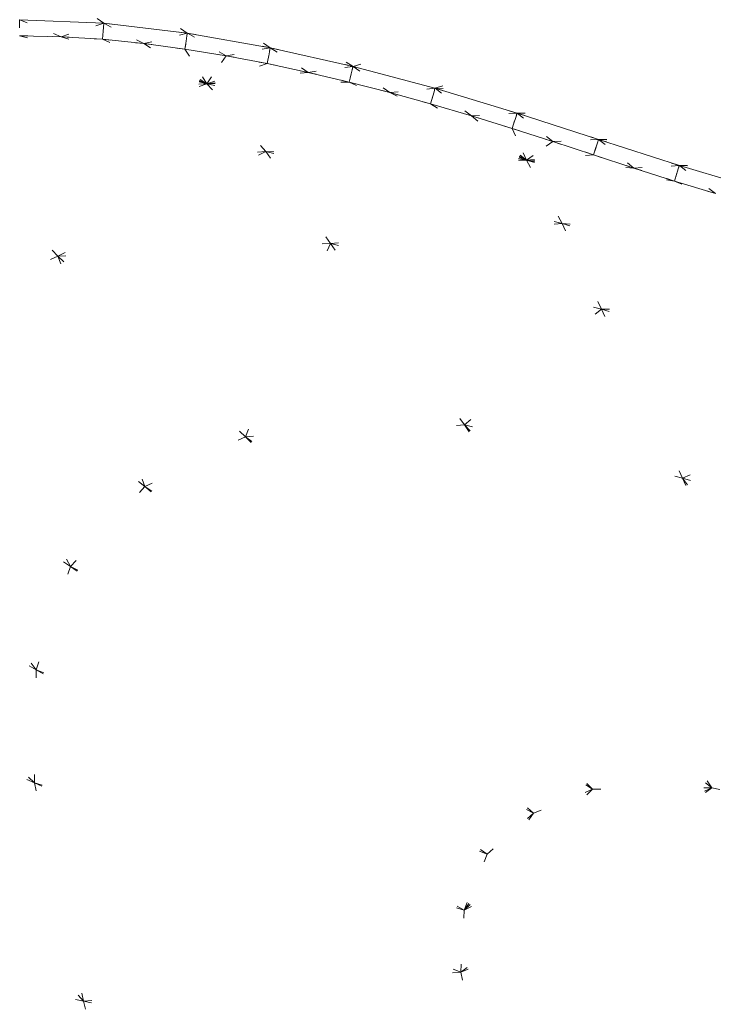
# Model space of a CAD drawing. Header units: millimetres. Extents: x 1700 to 4670, y 990 to 3874.
# Tile 32 of 110: x 3141 to 3149, y 1838 to 1850. Entities that reach past the tile are written whole.
import ezdxf

# ---------------------------------------------------------------- set-up
doc = ezdxf.new("R2010")
doc.units = ezdxf.units.MM
doc.linetypes.add('Wipeout_Contour', pattern=[1000, 0, -1000])
doc.layers.add('Nowe_320-W Umeblowanie', color=252, linetype='Continuous')
doc.layers.add('Nowe_320-W Umeblowanie_Nr_pióra__2', color=252, linetype='Continuous', lineweight=13)

msp = doc.modelspace()

# ---------------------------------------------------------------- linework, layer by layer
at = {"layer": 'Nowe_320-W Umeblowanie', "color": 252, "linetype": 'Wipeout_Contour', "lineweight": 0, "ltscale": 44133.267763}
for p, q in [((3141.812, 1850.043), (3130.817, 1858.407)), ((3140.781, 1850.087), (3141.812, 1850.043))]:
    msp.add_line(p, q, dxfattribs=at)
at = {"layer": 'Nowe_320-W Umeblowanie', "color": 252, "linetype": 'Wipeout_Contour', "lineweight": 0, "ltscale": 44167.19151}
for p, q in [((3143.853, 1849.744), (3130.817, 1858.407)), ((3130.817, 1858.407), (3142.836, 1849.922)), ((3142.836, 1849.922), (3143.853, 1849.744))]:
    msp.add_line(p, q, dxfattribs=at)
at = {"layer": 'Nowe_320-W Umeblowanie', "color": 252, "linetype": 'Wipeout_Contour', "lineweight": 0, "ltscale": 44185.178356}
for p, q in [((3144.867, 1849.515), (3130.817, 1858.407)), ((3130.817, 1858.407), (3143.853, 1849.744)), ((3143.853, 1849.744), (3144.867, 1849.515))]:
    msp.add_line(p, q, dxfattribs=at)
at = {"layer": 'Nowe_320-W Umeblowanie', "color": 252, "linetype": 'Wipeout_Contour', "lineweight": 0, "ltscale": 44149.837693}
for p, q in [((3142.836, 1849.922), (3130.817, 1858.407)), ((3130.817, 1858.407), (3141.812, 1850.043)), ((3141.812, 1850.043), (3142.836, 1849.922))]:
    msp.add_line(p, q, dxfattribs=at)
at = {"layer": 'Nowe_320-W Umeblowanie', "color": 252, "linetype": 'Wipeout_Contour', "lineweight": 0, "ltscale": 44368.7708}
for p, q in [((3130.817, 1858.407), (3144.867, 1849.515)), ((3144.867, 1849.515), (3175.409, 1858.407))]:
    msp.add_line(p, q, dxfattribs=at)
at = {"layer": 'Nowe_320-W Umeblowanie', "color": 252, "linetype": 'Wipeout_Contour', "lineweight": 0, "ltscale": 44543.302982}
for p, q in [((3175.409, 1858.407), (3144.867, 1849.515)), ((3145.871, 1849.247), (3175.409, 1858.407)), ((3144.867, 1849.515), (3145.871, 1849.247))]:
    msp.add_line(p, q, dxfattribs=at)
at = {"layer": 'Nowe_320-W Umeblowanie', "color": 252, "linetype": 'Wipeout_Contour', "lineweight": 0, "ltscale": 44666.018579}
for p, q in [((3175.409, 1858.407), (3145.871, 1849.247)), ((3145.871, 1849.247), (3160.829, 1849.176))]:
    msp.add_line(p, q, dxfattribs=at)
at = {"layer": 'Nowe_320-W Umeblowanie', "color": 252, "linetype": 'Wipeout_Contour', "lineweight": 0, "ltscale": 44262.118947}
for p, q in [((3140.781, 1850.087), (3140.781, 1849.891)), ((3141.288, 1849.879), (3140.781, 1850.087)), ((3140.781, 1849.891), (3141.288, 1849.879))]:
    msp.add_line(p, q, dxfattribs=at)
at = {"layer": 'Nowe_320-W Umeblowanie', "color": 252, "linetype": 'Wipeout_Contour', "lineweight": 0, "ltscale": 44268.029566}
for p, q in [((3141.811, 1850.043), (3140.782, 1850.087)), ((3140.782, 1850.087), (3141.288, 1849.879)), ((3141.288, 1849.879), (3141.811, 1850.043))]:
    msp.add_line(p, q, dxfattribs=at)
at = {"layer": 'Nowe_320-W Umeblowanie', "color": 252, "linetype": 'Wipeout_Contour', "lineweight": 0, "ltscale": 44277.298019}
for p, q in [((3141.811, 1850.043), (3141.288, 1849.879)), ((3141.795, 1849.847), (3141.811, 1850.043)), ((3141.288, 1849.879), (3141.795, 1849.847))]:
    msp.add_line(p, q, dxfattribs=at)
at = {"layer": 'Nowe_320-W Umeblowanie', "color": 252, "linetype": 'Wipeout_Contour', "lineweight": 0, "ltscale": 44286.181374}
for p, q in [((3141.812, 1850.043), (3141.795, 1849.847)), ((3142.302, 1849.795), (3141.812, 1850.043)), ((3141.795, 1849.847), (3142.302, 1849.795))]:
    msp.add_line(p, q, dxfattribs=at)
at = {"layer": 'Nowe_320-W Umeblowanie', "color": 252, "linetype": 'Wipeout_Contour', "lineweight": 0, "ltscale": 44293.000426}
for p, q in [((3142.836, 1849.922), (3141.812, 1850.043)), ((3141.812, 1850.043), (3142.302, 1849.795)), ((3142.302, 1849.795), (3142.836, 1849.922))]:
    msp.add_line(p, q, dxfattribs=at)
at = {"layer": 'Nowe_320-W Umeblowanie', "color": 252, "linetype": 'Wipeout_Contour', "lineweight": 0, "ltscale": 44272.649083}
for p, q in [((3143.077, 1849.303), (3140.781, 1849.891)), ((3139.133, 1849.163), (3143.077, 1849.303))]:
    msp.add_line(p, q, dxfattribs=at)
at = {"layer": 'Nowe_320-W Umeblowanie', "color": 252, "linetype": 'Wipeout_Contour', "lineweight": 0, "ltscale": 44283.810443}
for p, q in [((3141.288, 1849.879), (3140.781, 1849.891)), ((3140.781, 1849.891), (3143.077, 1849.303)), ((3143.077, 1849.303), (3141.288, 1849.879))]:
    msp.add_line(p, q, dxfattribs=at)
at = {"layer": 'Nowe_320-W Umeblowanie', "color": 252, "linetype": 'Wipeout_Contour', "lineweight": 0, "ltscale": 44291.719069}
for p, q in [((3141.795, 1849.847), (3141.288, 1849.879)), ((3141.288, 1849.879), (3143.077, 1849.303)), ((3143.077, 1849.303), (3141.795, 1849.847))]:
    msp.add_line(p, q, dxfattribs=at)
at = {"layer": 'Nowe_320-W Umeblowanie', "color": 252, "linetype": 'Wipeout_Contour', "lineweight": 0, "ltscale": 59070.263092}
for p, q in [((3142.836, 1849.922), (3142.302, 1849.795)), ((3142.807, 1849.727), (3142.83, 1849.878)), ((3142.83, 1849.878), (3142.836, 1849.922)), ((3142.302, 1849.795), (3142.807, 1849.727))]:
    msp.add_line(p, q, dxfattribs=at)
at = {"layer": 'Nowe_320-W Umeblowanie', "color": 252, "linetype": 'Wipeout_Contour', "lineweight": 0, "ltscale": 59080.976573}
for p, q in [((3142.836, 1849.922), (3142.816, 1849.787)), ((3143.311, 1849.645), (3142.836, 1849.922)), ((3142.816, 1849.787), (3142.807, 1849.727)), ((3142.807, 1849.727), (3143.311, 1849.645))]:
    msp.add_line(p, q, dxfattribs=at)
at = {"layer": 'Nowe_320-W Umeblowanie', "color": 252, "linetype": 'Wipeout_Contour', "lineweight": 0, "ltscale": 44319.079191}
for p, q in [((3142.837, 1849.922), (3143.311, 1849.645)), ((3143.852, 1849.744), (3142.837, 1849.922)), ((3143.311, 1849.645), (3143.852, 1849.744))]:
    msp.add_line(p, q, dxfattribs=at)
at = {"layer": 'Nowe_320-W Umeblowanie', "color": 252, "linetype": 'Wipeout_Contour', "lineweight": 0, "ltscale": 44299.856909}
for p, q in [((3141.795, 1849.847), (3143.077, 1849.303)), ((3142.302, 1849.795), (3141.795, 1849.847)), ((3143.077, 1849.303), (3142.302, 1849.795))]:
    msp.add_line(p, q, dxfattribs=at)
at = {"layer": 'Nowe_320-W Umeblowanie', "color": 252, "linetype": 'Wipeout_Contour', "lineweight": 0, "ltscale": 44308.111994}
for p, q in [((3142.807, 1849.727), (3142.302, 1849.795)), ((3142.302, 1849.795), (3143.077, 1849.303)), ((3143.077, 1849.303), (3142.807, 1849.727))]:
    msp.add_line(p, q, dxfattribs=at)
at = {"layer": 'Nowe_320-W Umeblowanie', "color": 252, "linetype": 'Wipeout_Contour', "lineweight": 0, "ltscale": 44316.837385}
for p, q in [((3143.311, 1849.645), (3142.807, 1849.727)), ((3142.807, 1849.727), (3143.077, 1849.303)), ((3143.077, 1849.303), (3143.311, 1849.645))]:
    msp.add_line(p, q, dxfattribs=at)
at = {"layer": 'Nowe_320-W Umeblowanie', "color": 252, "linetype": 'Wipeout_Contour', "lineweight": 0, "ltscale": 44325.812071}
for p, q in [((3143.311, 1849.645), (3143.077, 1849.303)), ((3143.814, 1849.55), (3143.311, 1849.645)), ((3143.077, 1849.303), (3143.814, 1849.55))]:
    msp.add_line(p, q, dxfattribs=at)
at = {"layer": 'Nowe_320-W Umeblowanie', "color": 252, "linetype": 'Wipeout_Contour', "lineweight": 0, "ltscale": 59105.20827}
for p, q in [((3143.852, 1849.744), (3143.311, 1849.645)), ((3143.311, 1849.645), (3143.814, 1849.55)), ((3143.814, 1849.55), (3143.844, 1849.7)), ((3143.844, 1849.7), (3143.852, 1849.744))]:
    msp.add_line(p, q, dxfattribs=at)
at = {"layer": 'Nowe_320-W Umeblowanie', "color": 252, "linetype": 'Wipeout_Contour', "lineweight": 0, "ltscale": 59116.179204}
for p, q in [((3143.853, 1849.744), (3143.826, 1849.611)), ((3144.317, 1849.442), (3143.853, 1849.744)), ((3143.826, 1849.611), (3143.814, 1849.55)), ((3143.814, 1849.55), (3144.317, 1849.442))]:
    msp.add_line(p, q, dxfattribs=at)
at = {"layer": 'Nowe_320-W Umeblowanie', "color": 252, "linetype": 'Wipeout_Contour', "lineweight": 0, "ltscale": 44346.072975}
for p, q in [((3143.853, 1849.743), (3144.317, 1849.442)), ((3144.866, 1849.515), (3143.853, 1849.743)), ((3144.317, 1849.442), (3144.866, 1849.515))]:
    msp.add_line(p, q, dxfattribs=at)
at = {"layer": 'Nowe_320-W Umeblowanie', "color": 252, "linetype": 'Wipeout_Contour', "lineweight": 0, "ltscale": 44334.631383}
for p, q in [((3143.814, 1849.55), (3143.077, 1849.303)), ((3144.317, 1849.442), (3143.814, 1849.55)), ((3143.077, 1849.303), (3144.317, 1849.442))]:
    msp.add_line(p, q, dxfattribs=at)
at = {"layer": 'Nowe_320-W Umeblowanie', "color": 252, "linetype": 'Wipeout_Contour', "lineweight": 0, "ltscale": 59141.417697}
for p, q in [((3144.866, 1849.515), (3144.317, 1849.442)), ((3144.856, 1849.473), (3144.866, 1849.515)), ((3144.317, 1849.442), (3144.819, 1849.323)), ((3144.819, 1849.323), (3144.856, 1849.473))]:
    msp.add_line(p, q, dxfattribs=at)
at = {"layer": 'Nowe_320-W Umeblowanie', "color": 252, "linetype": 'Wipeout_Contour', "lineweight": 0, "ltscale": 59151.997901}
for p, q in [((3144.867, 1849.515), (3144.856, 1849.473)), ((3145.319, 1849.194), (3144.867, 1849.515)), ((3144.856, 1849.473), (3144.819, 1849.323)), ((3144.819, 1849.323), (3145.319, 1849.194))]:
    msp.add_line(p, q, dxfattribs=at)
at = {"layer": 'Nowe_320-W Umeblowanie', "color": 252, "linetype": 'Wipeout_Contour', "lineweight": 0, "ltscale": 44373.813799}
for p, q in [((3145.871, 1849.247), (3144.868, 1849.515)), ((3144.868, 1849.515), (3145.319, 1849.194)), ((3145.319, 1849.194), (3145.871, 1849.247))]:
    msp.add_line(p, q, dxfattribs=at)
at = {"layer": 'Nowe_320-W Umeblowanie', "color": 252, "linetype": 'Wipeout_Contour', "lineweight": 0, "ltscale": 44343.894618}
for p, q in [((3144.317, 1849.442), (3143.077, 1849.303)), ((3144.819, 1849.323), (3144.317, 1849.442)), ((3143.077, 1849.303), (3144.819, 1849.323))]:
    msp.add_line(p, q, dxfattribs=at)
at = {"layer": 'Nowe_320-W Umeblowanie', "color": 252, "linetype": 'Wipeout_Contour', "lineweight": 0, "ltscale": 44277.97582}
for p, q in [((3143.077, 1849.303), (3139.133, 1849.163)), ((3140.142, 1848.299), (3143.077, 1849.303))]:
    msp.add_line(p, q, dxfattribs=at)
at = {"layer": 'Nowe_320-W Umeblowanie', "color": 252, "linetype": 'Wipeout_Contour', "lineweight": 0, "ltscale": 44317.716281}
for p, q in [((3143.077, 1849.303), (3140.142, 1848.299)), ((3143.797, 1848.471), (3143.077, 1849.303)), ((3140.142, 1848.299), (3143.797, 1848.471))]:
    msp.add_line(p, q, dxfattribs=at)
at = {"layer": 'Nowe_320-W Umeblowanie', "color": 252, "linetype": 'Wipeout_Contour', "lineweight": 0, "ltscale": 44370.809452}
for p, q in [((3144.819, 1849.323), (3143.077, 1849.303)), ((3143.077, 1849.303), (3146.993, 1848.365)), ((3146.993, 1848.365), (3144.819, 1849.323))]:
    msp.add_line(p, q, dxfattribs=at)
at = {"layer": 'Nowe_320-W Umeblowanie', "color": 252, "linetype": 'Wipeout_Contour', "lineweight": 0, "ltscale": 44369.454455}
for p, q in [((3146.993, 1848.365), (3143.077, 1849.303)), ((3143.077, 1849.303), (3143.797, 1848.471)), ((3143.797, 1848.471), (3146.993, 1848.365))]:
    msp.add_line(p, q, dxfattribs=at)
at = {"layer": 'Nowe_320-W Umeblowanie', "color": 252, "linetype": 'Wipeout_Contour', "lineweight": 0, "ltscale": 44388.67595}
for p, q in [((3145.319, 1849.194), (3144.819, 1849.323)), ((3144.819, 1849.323), (3146.993, 1848.365)), ((3146.993, 1848.365), (3145.319, 1849.194))]:
    msp.add_line(p, q, dxfattribs=at)
at = {"layer": 'Nowe_320-W Umeblowanie', "color": 252, "linetype": 'Wipeout_Contour', "lineweight": 0, "ltscale": 59178.494533}
for p, q in [((3145.871, 1849.247), (3145.319, 1849.194)), ((3145.319, 1849.194), (3145.817, 1849.056)), ((3145.817, 1849.056), (3145.859, 1849.205)), ((3145.859, 1849.205), (3145.871, 1849.247))]:
    msp.add_line(p, q, dxfattribs=at)
at = {"layer": 'Nowe_320-W Umeblowanie', "color": 252, "linetype": 'Wipeout_Contour', "lineweight": 0, "ltscale": 44397.925251}
for p, q in [((3145.319, 1849.194), (3146.993, 1848.365)), ((3145.817, 1849.056), (3145.319, 1849.194)), ((3146.993, 1848.365), (3145.817, 1849.056))]:
    msp.add_line(p, q, dxfattribs=at)
at = {"layer": 'Nowe_320-W Umeblowanie', "color": 252, "linetype": 'Wipeout_Contour', "lineweight": 0, "ltscale": 59189.310131}
for p, q in [((3145.859, 1849.205), (3145.817, 1849.056)), ((3145.871, 1849.247), (3145.859, 1849.205)), ((3146.318, 1848.909), (3145.871, 1849.247)), ((3145.817, 1849.056), (3146.318, 1848.909))]:
    msp.add_line(p, q, dxfattribs=at)
at = {"layer": 'Nowe_320-W Umeblowanie', "color": 252, "linetype": 'Wipeout_Contour', "lineweight": 0, "ltscale": 44504.551151}
for p, q in [((3159.794, 1848.896), (3145.871, 1849.247)), ((3145.871, 1849.247), (3146.877, 1848.944)), ((3146.877, 1848.944), (3159.794, 1848.896))]:
    msp.add_line(p, q, dxfattribs=at)
at = {"layer": 'Nowe_320-W Umeblowanie', "color": 252, "linetype": 'Wipeout_Contour', "lineweight": 0, "ltscale": 44607.606061}
for p, q in [((3145.871, 1849.247), (3159.794, 1848.896)), ((3160.829, 1849.176), (3145.871, 1849.247))]:
    msp.add_line(p, q, dxfattribs=at)
at = {"layer": 'Nowe_320-W Umeblowanie', "color": 252, "linetype": 'Wipeout_Contour', "lineweight": 0, "ltscale": 44402.191792}
for p, q in [((3146.876, 1848.944), (3145.872, 1849.247)), ((3145.872, 1849.247), (3146.318, 1848.909)), ((3146.318, 1848.909), (3146.876, 1848.944))]:
    msp.add_line(p, q, dxfattribs=at)
at = {"layer": 'Nowe_320-W Umeblowanie', "color": 252, "linetype": 'Wipeout_Contour', "lineweight": 0, "ltscale": 44407.267734}
for p, q in [((3146.318, 1848.909), (3145.817, 1849.056)), ((3145.817, 1849.056), (3146.993, 1848.365)), ((3146.993, 1848.365), (3146.318, 1848.909))]:
    msp.add_line(p, q, dxfattribs=at)
at = {"layer": 'Nowe_320-W Umeblowanie', "color": 252, "linetype": 'Wipeout_Contour', "lineweight": 0, "ltscale": 59216.528973}
for p, q in [((3146.876, 1848.944), (3146.318, 1848.909)), ((3146.864, 1848.902), (3146.876, 1848.944)), ((3146.318, 1848.909), (3146.817, 1848.755)), ((3146.817, 1848.755), (3146.864, 1848.902))]:
    msp.add_line(p, q, dxfattribs=at)
at = {"layer": 'Nowe_320-W Umeblowanie', "color": 252, "linetype": 'Wipeout_Contour', "lineweight": 0, "ltscale": 59227.547685}
for p, q in [((3146.877, 1848.944), (3146.864, 1848.902)), ((3147.316, 1848.595), (3146.877, 1848.944)), ((3146.864, 1848.902), (3146.817, 1848.755)), ((3146.817, 1848.755), (3147.316, 1848.595))]:
    msp.add_line(p, q, dxfattribs=at)
at = {"layer": 'Nowe_320-W Umeblowanie', "color": 252, "linetype": 'Wipeout_Contour', "lineweight": 0, "ltscale": 44518.032885}
for p, q in [((3146.877, 1848.944), (3147.876, 1848.62)), ((3158.777, 1848.604), (3146.877, 1848.944)), ((3147.876, 1848.62), (3158.777, 1848.604))]:
    msp.add_line(p, q, dxfattribs=at)
at = {"layer": 'Nowe_320-W Umeblowanie', "color": 252, "linetype": 'Wipeout_Contour', "lineweight": 0, "ltscale": 44605.303089}
for p, q in [((3159.794, 1848.896), (3146.877, 1848.944)), ((3146.877, 1848.944), (3158.777, 1848.604))]:
    msp.add_line(p, q, dxfattribs=at)
at = {"layer": 'Nowe_320-W Umeblowanie', "color": 252, "linetype": 'Wipeout_Contour', "lineweight": 0, "ltscale": 44431.052292}
for p, q in [((3146.877, 1848.944), (3147.316, 1848.595)), ((3147.875, 1848.62), (3146.877, 1848.944)), ((3147.316, 1848.595), (3147.875, 1848.62))]:
    msp.add_line(p, q, dxfattribs=at)
at = {"layer": 'Nowe_320-W Umeblowanie', "color": 252, "linetype": 'Wipeout_Contour', "lineweight": 0, "ltscale": 44416.605871}
for p, q in [((3146.817, 1848.755), (3146.318, 1848.909)), ((3146.318, 1848.909), (3146.993, 1848.365)), ((3146.993, 1848.365), (3146.817, 1848.755))]:
    msp.add_line(p, q, dxfattribs=at)
at = {"layer": 'Nowe_320-W Umeblowanie', "color": 252, "linetype": 'Wipeout_Contour', "lineweight": 0, "ltscale": 44426.574995}
for p, q in [((3147.316, 1848.595), (3146.817, 1848.755)), ((3146.817, 1848.755), (3146.993, 1848.365)), ((3146.993, 1848.365), (3147.316, 1848.595))]:
    msp.add_line(p, q, dxfattribs=at)
at = {"layer": 'Nowe_320-W Umeblowanie', "color": 252, "linetype": 'Wipeout_Contour', "lineweight": 0, "ltscale": 44436.388238}
for p, q in [((3147.316, 1848.595), (3146.993, 1848.365)), ((3147.814, 1848.432), (3147.316, 1848.595)), ((3146.993, 1848.365), (3147.814, 1848.432))]:
    msp.add_line(p, q, dxfattribs=at)
at = {"layer": 'Nowe_320-W Umeblowanie', "color": 252, "linetype": 'Wipeout_Contour', "lineweight": 0, "ltscale": 59255.068838}
for p, q in [((3147.875, 1848.62), (3147.316, 1848.595)), ((3147.316, 1848.595), (3147.814, 1848.432)), ((3147.814, 1848.432), (3147.862, 1848.579)), ((3147.862, 1848.579), (3147.875, 1848.62))]:
    msp.add_line(p, q, dxfattribs=at)
at = {"layer": 'Nowe_320-W Umeblowanie', "color": 252, "linetype": 'Wipeout_Contour', "lineweight": 0, "ltscale": 59266.149857}
for p, q in [((3147.862, 1848.579), (3147.814, 1848.432)), ((3147.876, 1848.62), (3147.862, 1848.579)), ((3148.309, 1848.27), (3147.876, 1848.62)), ((3147.814, 1848.432), (3148.309, 1848.27))]:
    msp.add_line(p, q, dxfattribs=at)
at = {"layer": 'Nowe_320-W Umeblowanie', "color": 252, "linetype": 'Wipeout_Contour', "lineweight": 0, "ltscale": 44531.544915}
for p, q in [((3157.763, 1848.304), (3147.876, 1848.62)), ((3147.876, 1848.62), (3148.866, 1848.3)), ((3148.866, 1848.3), (3157.763, 1848.304))]:
    msp.add_line(p, q, dxfattribs=at)
at = {"layer": 'Nowe_320-W Umeblowanie', "color": 252, "linetype": 'Wipeout_Contour', "lineweight": 0, "ltscale": 44603.368514}
for p, q in [((3158.777, 1848.604), (3147.876, 1848.62)), ((3147.876, 1848.62), (3157.763, 1848.304))]:
    msp.add_line(p, q, dxfattribs=at)
at = {"layer": 'Nowe_320-W Umeblowanie', "color": 252, "linetype": 'Wipeout_Contour', "lineweight": 0, "ltscale": 44459.921345}
for p, q in [((3147.877, 1848.62), (3148.309, 1848.27)), ((3148.865, 1848.3), (3147.877, 1848.62)), ((3148.309, 1848.27), (3148.865, 1848.3))]:
    msp.add_line(p, q, dxfattribs=at)
at = {"layer": 'Nowe_320-W Umeblowanie', "color": 252, "linetype": 'Wipeout_Contour', "lineweight": 0, "ltscale": 44317.735222}
for p, q in [((3143.797, 1848.471), (3140.142, 1848.299)), ((3141.249, 1847.192), (3143.797, 1848.471)), ((3140.142, 1848.299), (3141.249, 1847.192))]:
    msp.add_line(p, q, dxfattribs=at)
at = {"layer": 'Nowe_320-W Umeblowanie', "color": 252, "linetype": 'Wipeout_Contour', "lineweight": 0, "ltscale": 44357.665542}
for p, q in [((3143.797, 1848.471), (3141.249, 1847.192)), ((3144.59, 1847.346), (3143.797, 1848.471)), ((3141.249, 1847.192), (3144.59, 1847.346))]:
    msp.add_line(p, q, dxfattribs=at)
at = {"layer": 'Nowe_320-W Umeblowanie', "color": 252, "linetype": 'Wipeout_Contour', "lineweight": 0, "ltscale": 44401.984519}
for p, q in [((3147.43, 1847.592), (3143.797, 1848.471)), ((3143.797, 1848.471), (3144.59, 1847.346)), ((3144.59, 1847.346), (3147.43, 1847.592))]:
    msp.add_line(p, q, dxfattribs=at)
at = {"layer": 'Nowe_320-W Umeblowanie', "color": 252, "linetype": 'Wipeout_Contour', "lineweight": 0, "ltscale": 44412.498622}
for p, q in [((3143.797, 1848.471), (3147.43, 1847.592)), ((3146.993, 1848.365), (3143.797, 1848.471)), ((3147.43, 1847.592), (3146.993, 1848.365))]:
    msp.add_line(p, q, dxfattribs=at)
at = {"layer": 'Nowe_320-W Umeblowanie', "color": 252, "linetype": 'Wipeout_Contour', "lineweight": 0, "ltscale": 44445.653443}
for p, q in [((3147.814, 1848.432), (3146.993, 1848.365)), ((3148.309, 1848.27), (3147.814, 1848.432)), ((3146.993, 1848.365), (3148.309, 1848.27))]:
    msp.add_line(p, q, dxfattribs=at)
at = {"layer": 'Nowe_320-W Umeblowanie', "color": 252, "linetype": 'Wipeout_Contour', "lineweight": 0, "ltscale": 44475.29099}
for p, q in [((3146.993, 1848.365), (3147.43, 1847.592)), ((3150.884, 1847.197), (3146.993, 1848.365)), ((3147.43, 1847.592), (3150.884, 1847.197))]:
    msp.add_line(p, q, dxfattribs=at)
at = {"layer": 'Nowe_320-W Umeblowanie', "color": 252, "linetype": 'Wipeout_Contour', "lineweight": 0, "ltscale": 44455.146047}
for p, q in [((3148.309, 1848.27), (3146.993, 1848.365)), ((3146.993, 1848.365), (3148.806, 1848.111)), ((3148.806, 1848.111), (3148.309, 1848.27))]:
    msp.add_line(p, q, dxfattribs=at)
at = {"layer": 'Nowe_320-W Umeblowanie', "color": 252, "linetype": 'Wipeout_Contour', "lineweight": 0, "ltscale": 44481.723987}
for p, q in [((3148.806, 1848.111), (3146.993, 1848.365)), ((3146.993, 1848.365), (3150.884, 1847.197)), ((3150.884, 1847.197), (3148.806, 1848.111))]:
    msp.add_line(p, q, dxfattribs=at)
at = {"layer": 'Nowe_320-W Umeblowanie', "color": 252, "linetype": 'Wipeout_Contour', "lineweight": 0, "ltscale": 44300.455724}
for p, q in [((3141.249, 1847.192), (3140.142, 1848.299)), ((3139.704, 1846.46), (3141.249, 1847.192))]:
    msp.add_line(p, q, dxfattribs=at)
at = {"layer": 'Nowe_320-W Umeblowanie', "color": 252, "linetype": 'Wipeout_Contour', "lineweight": 0, "ltscale": 59293.464329}
for p, q in [((3148.865, 1848.3), (3148.309, 1848.27)), ((3148.309, 1848.27), (3148.806, 1848.111)), ((3148.806, 1848.111), (3148.853, 1848.259)), ((3148.853, 1848.259), (3148.865, 1848.3))]:
    msp.add_line(p, q, dxfattribs=at)
at = {"layer": 'Nowe_320-W Umeblowanie', "color": 252, "linetype": 'Wipeout_Contour', "lineweight": 0, "ltscale": 59304.498249}
for p, q in [((3148.853, 1848.259), (3148.806, 1848.111)), ((3148.866, 1848.3), (3148.853, 1848.259)), ((3149.307, 1847.958), (3148.866, 1848.3)), ((3148.806, 1848.111), (3149.307, 1847.958))]:
    msp.add_line(p, q, dxfattribs=at)
at = {"layer": 'Nowe_320-W Umeblowanie', "color": 252, "linetype": 'Wipeout_Contour', "lineweight": 0, "ltscale": 44601.583656}
for p, q in [((3157.763, 1848.304), (3148.866, 1848.3)), ((3148.866, 1848.3), (3156.785, 1848.028))]:
    msp.add_line(p, q, dxfattribs=at)
at = {"layer": 'Nowe_320-W Umeblowanie', "color": 252, "linetype": 'Wipeout_Contour', "lineweight": 0, "ltscale": 44544.91664}
for p, q in [((3148.866, 1848.3), (3149.863, 1848.005)), ((3156.785, 1848.028), (3148.866, 1848.3))]:
    msp.add_line(p, q, dxfattribs=at)
at = {"layer": 'Nowe_320-W Umeblowanie', "color": 252, "linetype": 'Wipeout_Contour', "lineweight": 0, "ltscale": 44488.508262}
for p, q in [((3149.862, 1848.005), (3148.866, 1848.3)), ((3148.866, 1848.3), (3149.307, 1847.958))]:
    msp.add_line(p, q, dxfattribs=at)
at = {"layer": 'Nowe_320-W Umeblowanie', "color": 252, "linetype": 'Wipeout_Contour', "lineweight": 0, "ltscale": 44502.001422}
for p, q in [((3149.307, 1847.958), (3148.806, 1848.111)), ((3148.806, 1848.111), (3150.884, 1847.197))]:
    msp.add_line(p, q, dxfattribs=at)
at = {"layer": 'Nowe_320-W Umeblowanie', "color": 252, "linetype": 'Wipeout_Contour', "lineweight": 0, "ltscale": 44444.830436}
for p, q in [((3147.43, 1847.592), (3144.59, 1847.346)), ((3147.91, 1846.543), (3147.43, 1847.592)), ((3144.59, 1847.346), (3147.91, 1846.543))]:
    msp.add_line(p, q, dxfattribs=at)
at = {"layer": 'Nowe_320-W Umeblowanie', "color": 252, "linetype": 'Wipeout_Contour', "lineweight": 0, "ltscale": 44500.119969}
for p, q in [((3147.43, 1847.592), (3147.91, 1846.543)), ((3151.034, 1846.487), (3147.43, 1847.592)), ((3147.91, 1846.543), (3151.034, 1846.487))]:
    msp.add_line(p, q, dxfattribs=at)
at = {"layer": 'Nowe_320-W Umeblowanie', "color": 252, "linetype": 'Wipeout_Contour', "lineweight": 0, "ltscale": 44517.281801}
for p, q in [((3150.884, 1847.197), (3147.43, 1847.592)), ((3147.43, 1847.592), (3151.034, 1846.487))]:
    msp.add_line(p, q, dxfattribs=at)
at = {"layer": 'Nowe_320-W Umeblowanie', "color": 252, "linetype": 'Wipeout_Contour', "lineweight": 0, "ltscale": 44378.257204}
for p, q in [((3144.59, 1847.346), (3141.249, 1847.192)), ((3143.547, 1844.979), (3144.59, 1847.346)), ((3141.249, 1847.192), (3143.547, 1844.979))]:
    msp.add_line(p, q, dxfattribs=at)
at = {"layer": 'Nowe_320-W Umeblowanie', "color": 252, "linetype": 'Wipeout_Contour', "lineweight": 0, "ltscale": 44430.216795}
for p, q in [((3144.59, 1847.346), (3143.547, 1844.979)), ((3146.234, 1845.123), (3144.59, 1847.346)), ((3143.547, 1844.979), (3146.234, 1845.123))]:
    msp.add_line(p, q, dxfattribs=at)
at = {"layer": 'Nowe_320-W Umeblowanie', "color": 252, "linetype": 'Wipeout_Contour', "lineweight": 0, "ltscale": 44452.371494}
for p, q in [((3144.59, 1847.346), (3146.234, 1845.123)), ((3147.91, 1846.543), (3144.59, 1847.346)), ((3146.234, 1845.123), (3147.91, 1846.543))]:
    msp.add_line(p, q, dxfattribs=at)
at = {"layer": 'Nowe_320-W Umeblowanie', "color": 252, "linetype": 'Wipeout_Contour', "lineweight": 0, "ltscale": 44342.266067}
for p, q in [((3141.249, 1847.192), (3139.704, 1846.46)), ((3142.317, 1844.367), (3141.249, 1847.192)), ((3139.704, 1846.46), (3142.317, 1844.367))]:
    msp.add_line(p, q, dxfattribs=at)
at = {"layer": 'Nowe_320-W Umeblowanie', "color": 252, "linetype": 'Wipeout_Contour', "lineweight": 0, "ltscale": 44381.378073}
for p, q in [((3143.547, 1844.979), (3141.249, 1847.192)), ((3141.249, 1847.192), (3142.317, 1844.367)), ((3142.317, 1844.367), (3143.547, 1844.979))]:
    msp.add_line(p, q, dxfattribs=at)
at = {"layer": 'Nowe_320-W Umeblowanie', "color": 252, "linetype": 'Wipeout_Contour', "lineweight": 0, "ltscale": 44503.916142}
for p, q in [((3147.91, 1846.543), (3146.234, 1845.123)), ((3148.906, 1844.471), (3147.91, 1846.543)), ((3146.234, 1845.123), (3148.906, 1844.471))]:
    msp.add_line(p, q, dxfattribs=at)
at = {"layer": 'Nowe_320-W Umeblowanie', "color": 252, "linetype": 'Wipeout_Contour', "lineweight": 0, "ltscale": 44538.835302}
for p, q in [((3151.204, 1845.534), (3147.91, 1846.543)), ((3147.91, 1846.543), (3148.906, 1844.471)), ((3148.906, 1844.471), (3151.204, 1845.534))]:
    msp.add_line(p, q, dxfattribs=at)
at = {"layer": 'Nowe_320-W Umeblowanie', "color": 252, "linetype": 'Wipeout_Contour', "lineweight": 0, "ltscale": 44540.908043}
for p, q in [((3151.034, 1846.487), (3147.91, 1846.543)), ((3147.91, 1846.543), (3151.204, 1845.534))]:
    msp.add_line(p, q, dxfattribs=at)
at = {"layer": 'Nowe_320-W Umeblowanie', "color": 252, "linetype": 'Wipeout_Contour', "lineweight": 0, "ltscale": 44334.380002}
for p, q in [((3141.404, 1843.389), (3139.704, 1846.46)), ((3138.544, 1845.27), (3141.404, 1843.389))]:
    msp.add_line(p, q, dxfattribs=at)
at = {"layer": 'Nowe_320-W Umeblowanie', "color": 252, "linetype": 'Wipeout_Contour', "lineweight": 0, "ltscale": 44368.717259}
for p, q in [((3142.317, 1844.367), (3139.704, 1846.46)), ((3139.704, 1846.46), (3141.404, 1843.389)), ((3141.404, 1843.389), (3142.317, 1844.367))]:
    msp.add_line(p, q, dxfattribs=at)
at = {"layer": 'Nowe_320-W Umeblowanie', "color": 252, "linetype": 'Wipeout_Contour', "lineweight": 0, "ltscale": 44584.966837}
for p, q in [((3151.204, 1845.534), (3148.906, 1844.471)), ((3148.906, 1844.471), (3151.555, 1843.647))]:
    msp.add_line(p, q, dxfattribs=at)
at = {"layer": 'Nowe_320-W Umeblowanie', "color": 252, "linetype": 'Wipeout_Contour', "lineweight": 0, "ltscale": 44345.159359}
for p, q in [((3140.984, 1842.124), (3138.544, 1845.27)), ((3138, 1843.708), (3140.984, 1842.124))]:
    msp.add_line(p, q, dxfattribs=at)
at = {"layer": 'Nowe_320-W Umeblowanie', "color": 252, "linetype": 'Wipeout_Contour', "lineweight": 0, "ltscale": 44372.403167}
for p, q in [((3141.404, 1843.389), (3138.544, 1845.27)), ((3138.544, 1845.27), (3140.984, 1842.124)), ((3140.984, 1842.124), (3141.404, 1843.389))]:
    msp.add_line(p, q, dxfattribs=at)
at = {"layer": 'Nowe_320-W Umeblowanie', "color": 252, "linetype": 'Wipeout_Contour', "lineweight": 0, "ltscale": 44508.613733}
for p, q in [((3146.234, 1845.123), (3143.547, 1844.979)), ((3149.265, 1840.679), (3146.234, 1845.123)), ((3143.547, 1844.979), (3149.265, 1840.679))]:
    msp.add_line(p, q, dxfattribs=at)
at = {"layer": 'Nowe_320-W Umeblowanie', "color": 252, "linetype": 'Wipeout_Contour', "lineweight": 0, "ltscale": 44593.898623}
for p, q in [((3146.234, 1845.123), (3149.265, 1840.679)), ((3150.743, 1840.319), (3146.234, 1845.123)), ((3149.265, 1840.679), (3150.743, 1840.319))]:
    msp.add_line(p, q, dxfattribs=at)
at = {"layer": 'Nowe_320-W Umeblowanie', "color": 252, "linetype": 'Wipeout_Contour', "lineweight": 0, "ltscale": 44565.81703}
for p, q in [((3148.906, 1844.471), (3146.234, 1845.123)), ((3146.234, 1845.123), (3150.743, 1840.319)), ((3150.743, 1840.319), (3148.906, 1844.471))]:
    msp.add_line(p, q, dxfattribs=at)
at = {"layer": 'Nowe_320-W Umeblowanie', "color": 252, "linetype": 'Wipeout_Contour', "lineweight": 0, "ltscale": 44473.484697}
for p, q in [((3143.547, 1844.979), (3142.317, 1844.367)), ((3147.803, 1840.659), (3143.547, 1844.979)), ((3142.317, 1844.367), (3147.803, 1840.659))]:
    msp.add_line(p, q, dxfattribs=at)
at = {"layer": 'Nowe_320-W Umeblowanie', "color": 252, "linetype": 'Wipeout_Contour', "lineweight": 0, "ltscale": 44550.22827}
for p, q in [((3143.547, 1844.979), (3147.803, 1840.659)), ((3149.265, 1840.679), (3143.547, 1844.979)), ((3147.803, 1840.659), (3149.265, 1840.679))]:
    msp.add_line(p, q, dxfattribs=at)
at = {"layer": 'Nowe_320-W Umeblowanie', "color": 252, "linetype": 'Wipeout_Contour', "lineweight": 0, "ltscale": 44629.491946}
for p, q in [((3148.906, 1844.471), (3152.217, 1839.884)), ((3151.555, 1843.647), (3148.906, 1844.471))]:
    msp.add_line(p, q, dxfattribs=at)
at = {"layer": 'Nowe_320-W Umeblowanie', "color": 252, "linetype": 'Wipeout_Contour', "lineweight": 0, "ltscale": 44645.880869}
for p, q in [((3148.906, 1844.471), (3150.743, 1840.319)), ((3152.217, 1839.884), (3148.906, 1844.471))]:
    msp.add_line(p, q, dxfattribs=at)
at = {"layer": 'Nowe_320-W Umeblowanie', "color": 252, "linetype": 'Wipeout_Contour', "lineweight": 0, "ltscale": 44464.432176}
for p, q in [((3142.317, 1844.367), (3141.404, 1843.389)), ((3147.08, 1840.366), (3142.317, 1844.367)), ((3141.404, 1843.389), (3147.08, 1840.366))]:
    msp.add_line(p, q, dxfattribs=at)
at = {"layer": 'Nowe_320-W Umeblowanie', "color": 252, "linetype": 'Wipeout_Contour', "lineweight": 0, "ltscale": 44530.479413}
for p, q in [((3147.803, 1840.659), (3142.317, 1844.367)), ((3142.317, 1844.367), (3147.08, 1840.366)), ((3147.08, 1840.366), (3147.803, 1840.659))]:
    msp.add_line(p, q, dxfattribs=at)
at = {"layer": 'Nowe_320-W Umeblowanie', "color": 252, "linetype": 'Wipeout_Contour', "lineweight": 0, "ltscale": 44371.547781}
for p, q in [((3140.961, 1840.739), (3138, 1843.708)), ((3137.956, 1841.99), (3140.961, 1840.739))]:
    msp.add_line(p, q, dxfattribs=at)
at = {"layer": 'Nowe_320-W Umeblowanie', "color": 252, "linetype": 'Wipeout_Contour', "lineweight": 0, "ltscale": 44392.637248}
for p, q in [((3140.984, 1842.124), (3138, 1843.708)), ((3138, 1843.708), (3140.961, 1840.739)), ((3140.961, 1840.739), (3140.984, 1842.124))]:
    msp.add_line(p, q, dxfattribs=at)
at = {"layer": 'Nowe_320-W Umeblowanie', "color": 252, "linetype": 'Wipeout_Contour', "lineweight": 0, "ltscale": 44468.373289}
for p, q in [((3141.404, 1843.389), (3140.984, 1842.124)), ((3146.511, 1839.864), (3141.404, 1843.389)), ((3140.984, 1842.124), (3146.511, 1839.864))]:
    msp.add_line(p, q, dxfattribs=at)
at = {"layer": 'Nowe_320-W Umeblowanie', "color": 252, "linetype": 'Wipeout_Contour', "lineweight": 0, "ltscale": 44525.495703}
for p, q in [((3147.08, 1840.366), (3141.404, 1843.389)), ((3141.404, 1843.389), (3146.511, 1839.864)), ((3146.511, 1839.864), (3147.08, 1840.366))]:
    msp.add_line(p, q, dxfattribs=at)
at = {"layer": 'Nowe_320-W Umeblowanie', "color": 252, "linetype": 'Wipeout_Contour', "lineweight": 0, "ltscale": 44485.047819}
for p, q in [((3140.984, 1842.124), (3140.961, 1840.739)), ((3146.229, 1839.18), (3140.984, 1842.124)), ((3140.961, 1840.739), (3146.229, 1839.18))]:
    msp.add_line(p, q, dxfattribs=at)
at = {"layer": 'Nowe_320-W Umeblowanie', "color": 252, "linetype": 'Wipeout_Contour', "lineweight": 0, "ltscale": 44532.015621}
for p, q in [((3146.511, 1839.864), (3140.984, 1842.124)), ((3140.984, 1842.124), (3146.229, 1839.18)), ((3146.229, 1839.18), (3146.511, 1839.864))]:
    msp.add_line(p, q, dxfattribs=at)
at = {"layer": 'Nowe_320-W Umeblowanie', "color": 252, "linetype": 'Wipeout_Contour', "lineweight": 0, "ltscale": 44432.4354}
for p, q in [((3141.565, 1838.064), (3137.956, 1841.99)), ((3138.71, 1838.671), (3141.565, 1838.064))]:
    msp.add_line(p, q, dxfattribs=at)
at = {"layer": 'Nowe_320-W Umeblowanie', "color": 252, "linetype": 'Wipeout_Contour', "lineweight": 0, "ltscale": 44434.821674}
for p, q in [((3140.961, 1840.739), (3137.956, 1841.99)), ((3137.956, 1841.99), (3141.565, 1838.064)), ((3141.565, 1838.064), (3140.961, 1840.739))]:
    msp.add_line(p, q, dxfattribs=at)
at = {"layer": 'Nowe_320-W Umeblowanie', "color": 252, "linetype": 'Wipeout_Contour', "lineweight": 0, "ltscale": 44521.115089}
for p, q in [((3140.961, 1840.739), (3141.565, 1838.064)), ((3146.186, 1838.417), (3140.961, 1840.739)), ((3141.565, 1838.064), (3146.186, 1838.417))]:
    msp.add_line(p, q, dxfattribs=at)
at = {"layer": 'Nowe_320-W Umeblowanie', "color": 252, "linetype": 'Wipeout_Contour', "lineweight": 0, "ltscale": 44547.977185}
for p, q in [((3140.961, 1840.739), (3146.186, 1838.417)), ((3146.229, 1839.18), (3140.961, 1840.739)), ((3146.186, 1838.417), (3146.229, 1839.18))]:
    msp.add_line(p, q, dxfattribs=at)
at = {"layer": 'Nowe_320-W Umeblowanie', "color": 252, "linetype": 'Wipeout_Contour', "lineweight": 0, "ltscale": 44611.545354}
for p, q in [((3146.186, 1838.417), (3149.265, 1840.679)), ((3149.265, 1840.679), (3146.229, 1839.18)), ((3146.229, 1839.18), (3146.186, 1838.417))]:
    msp.add_line(p, q, dxfattribs=at)
at = {"layer": 'Nowe_320-W Umeblowanie', "color": 252, "linetype": 'Wipeout_Contour', "lineweight": 0, "ltscale": 44637.183367}
for p, q in [((3149.265, 1840.679), (3146.186, 1838.417)), ((3150.743, 1840.319), (3149.265, 1840.679)), ((3146.186, 1838.417), (3150.743, 1840.319))]:
    msp.add_line(p, q, dxfattribs=at)
at = {"layer": 'Nowe_320-W Umeblowanie', "color": 252, "linetype": 'Wipeout_Contour', "lineweight": 0, "ltscale": 44608.135168}
for p, q in [((3146.229, 1839.18), (3149.265, 1840.679)), ((3147.803, 1840.659), (3146.229, 1839.18)), ((3149.265, 1840.679), (3147.803, 1840.659))]:
    msp.add_line(p, q, dxfattribs=at)
at = {"layer": 'Nowe_320-W Umeblowanie', "color": 252, "linetype": 'Wipeout_Contour', "lineweight": 0, "ltscale": 44593.849836}
for p, q in [((3146.229, 1839.18), (3147.803, 1840.659)), ((3147.803, 1840.659), (3147.08, 1840.366)), ((3147.08, 1840.366), (3146.229, 1839.18))]:
    msp.add_line(p, q, dxfattribs=at)
at = {"layer": 'Nowe_320-W Umeblowanie', "color": 252, "linetype": 'Wipeout_Contour', "lineweight": 0, "ltscale": 44589.665846}
for p, q in [((3146.229, 1839.18), (3147.08, 1840.366)), ((3147.08, 1840.366), (3146.511, 1839.864)), ((3146.511, 1839.864), (3146.229, 1839.18))]:
    msp.add_line(p, q, dxfattribs=at)
at = {"layer": 'Nowe_320-W Umeblowanie', "color": 252, "linetype": 'Wipeout_Contour', "lineweight": 0, "ltscale": 44641.814638}
for p, q in [((3150.743, 1840.319), (3146.186, 1838.417)), ((3146.511, 1836.942), (3150.743, 1840.319)), ((3146.186, 1838.417), (3146.511, 1836.942))]:
    msp.add_line(p, q, dxfattribs=at)
at = {"layer": 'Nowe_320-W Umeblowanie', "color": 252, "linetype": 'Wipeout_Contour', "lineweight": 0, "ltscale": 44676.763405}
for p, q in [((3150.743, 1840.319), (3146.511, 1836.942)), ((3146.511, 1836.942), (3152.217, 1839.884))]:
    msp.add_line(p, q, dxfattribs=at)
at = {"layer": 'Nowe_320-W Umeblowanie', "color": 252, "linetype": 'Wipeout_Contour', "lineweight": 0, "ltscale": 44680.552719}
msp.add_line((3152.217, 1839.884), (3146.511, 1836.942), dxfattribs=at)
at = {"layer": 'Nowe_320-W Umeblowanie', "color": 252, "linetype": 'Wipeout_Contour', "lineweight": 0, "ltscale": 44506.907509}
for p, q in [((3141.565, 1838.064), (3138.71, 1838.671)), ((3142.199, 1835.408), (3141.565, 1838.064))]:
    msp.add_line(p, q, dxfattribs=at)
at = {"layer": 'Nowe_320-W Umeblowanie', "color": 252, "linetype": 'Wipeout_Contour', "lineweight": 0, "ltscale": 44586.835677}
for p, q in [((3146.186, 1838.417), (3141.565, 1838.064)), ((3146.511, 1836.942), (3146.186, 1838.417)), ((3141.565, 1838.064), (3146.511, 1836.942))]:
    msp.add_line(p, q, dxfattribs=at)
at = {"layer": 'Nowe_320-W Umeblowanie', "color": 252, "linetype": 'Wipeout_Contour', "lineweight": 0, "ltscale": 44577.534706}
for p, q in [((3141.565, 1838.064), (3142.199, 1835.408)), ((3146.511, 1836.942), (3141.565, 1838.064))]:
    msp.add_line(p, q, dxfattribs=at)
at = {"layer": 'Nowe_320-W Umeblowanie_Nr_pióra__2', "color": 252, "linetype": 'Continuous', "lineweight": 13}
for p, q in [((3141.812, 1850.043), (3140.781, 1850.087)), ((3141.812, 1850.043), (3140.781, 1850.087)), ((3142.836, 1849.922), (3141.812, 1850.043)), ((3142.836, 1849.922), (3141.812, 1850.043)), ((3141.288, 1849.879), (3140.781, 1849.891)), ((3141.288, 1849.879), (3140.781, 1849.891)), ((3141.795, 1849.847), (3141.288, 1849.879)), ((3141.795, 1849.847), (3141.288, 1849.879)), ((3143.853, 1849.744), (3142.836, 1849.922)), ((3143.853, 1849.744), (3142.836, 1849.922)), ((3142.302, 1849.795), (3141.795, 1849.847)), ((3142.302, 1849.795), (3141.795, 1849.847)), ((3142.807, 1849.727), (3142.302, 1849.795)), ((3142.807, 1849.727), (3142.302, 1849.795)), ((3143.311, 1849.645), (3142.807, 1849.727)), ((3143.311, 1849.645), (3142.807, 1849.727)), ((3143.814, 1849.55), (3143.311, 1849.645)), ((3143.814, 1849.55), (3143.311, 1849.645)), ((3144.867, 1849.515), (3143.853, 1849.744)), ((3144.867, 1849.515), (3143.853, 1849.744)), ((3144.317, 1849.442), (3143.814, 1849.55)), ((3144.317, 1849.442), (3143.814, 1849.55)), ((3145.871, 1849.247), (3144.867, 1849.515)), ((3145.871, 1849.247), (3144.867, 1849.515)), ((3144.819, 1849.323), (3144.317, 1849.442)), ((3144.819, 1849.323), (3144.317, 1849.442)), ((3145.319, 1849.194), (3144.819, 1849.323)), ((3145.319, 1849.194), (3144.819, 1849.323)), ((3145.817, 1849.056), (3145.319, 1849.194)), ((3145.817, 1849.056), (3145.319, 1849.194)), ((3146.877, 1848.944), (3145.871, 1849.247)), ((3146.877, 1848.944), (3145.871, 1849.247)), ((3146.318, 1848.909), (3145.817, 1849.056)), ((3146.318, 1848.909), (3145.817, 1849.056)), ((3147.876, 1848.62), (3146.877, 1848.944)), ((3147.876, 1848.62), (3146.877, 1848.944)), ((3146.817, 1848.755), (3146.318, 1848.909)), ((3146.817, 1848.755), (3146.318, 1848.909)), ((3147.316, 1848.595), (3146.817, 1848.755)), ((3147.316, 1848.595), (3146.817, 1848.755)), ((3147.814, 1848.432), (3147.316, 1848.595)), ((3147.814, 1848.432), (3147.316, 1848.595)), ((3148.866, 1848.3), (3147.876, 1848.62)), ((3148.866, 1848.3), (3147.876, 1848.62)), ((3148.309, 1848.27), (3147.814, 1848.432)), ((3148.309, 1848.27), (3147.814, 1848.432)), ((3148.806, 1848.111), (3148.309, 1848.27)), ((3148.806, 1848.111), (3148.309, 1848.27)), ((3149.863, 1848.005), (3148.866, 1848.3)), ((3149.863, 1848.005), (3148.866, 1848.3)), ((3149.307, 1847.958), (3148.806, 1848.111)), ((3149.307, 1847.958), (3148.806, 1848.111))]:
    msp.add_line(p, q, dxfattribs=at)

doc.saveas('drawing.dxf')
